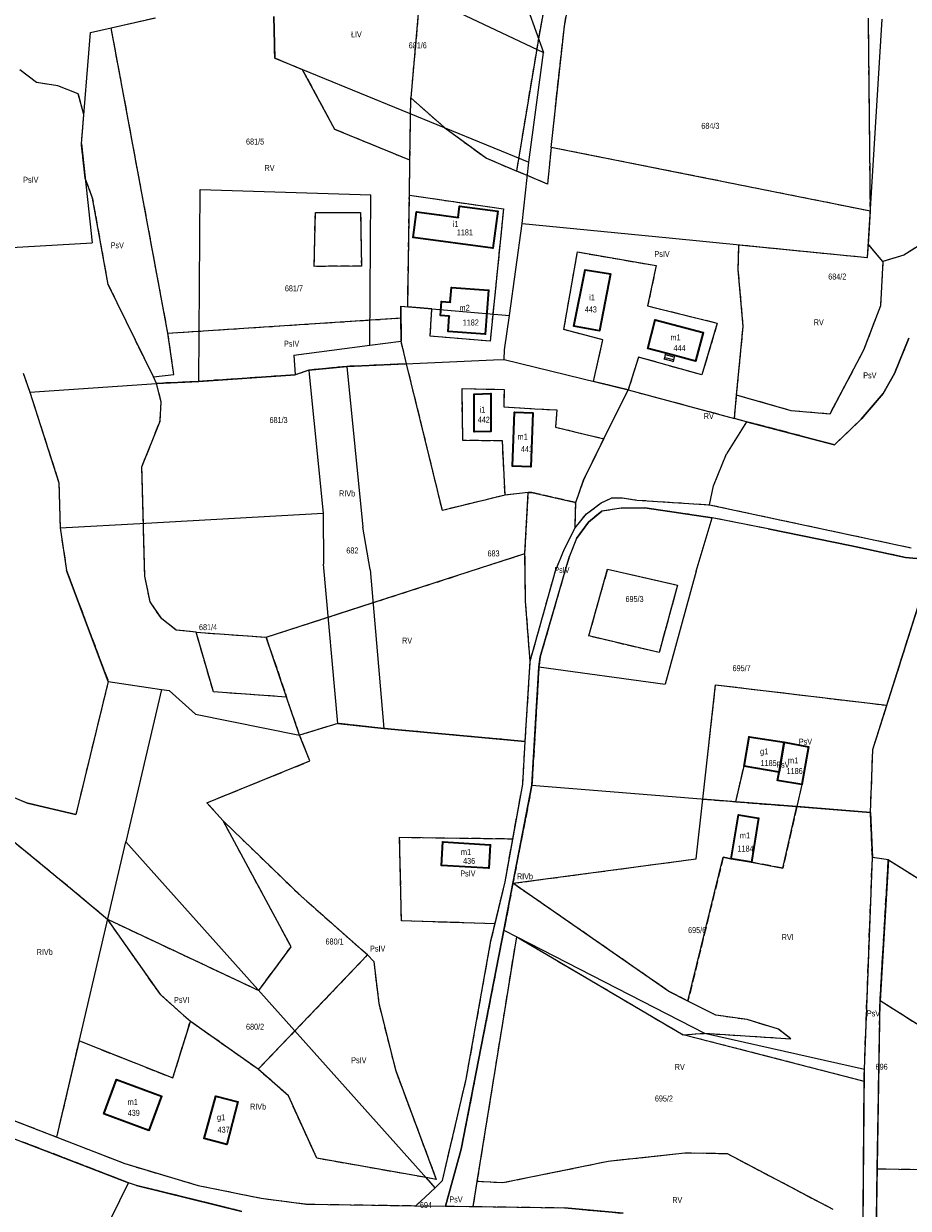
# Model space of a CAD drawing. Header units: metres. Extents: x 7496145 to 7500200, y 5498500 to 5502080.
# Tile 188 of 202: x 7499478 to 7499700, y 5500732 to 5501029. Entities that reach past the tile are written whole.
import ezdxf
from ezdxf.enums import TextEntityAlignment as Align

# ---------------------------------------------------------------- set-up
doc = ezdxf.new("R2010")
doc.units = ezdxf.units.M
doc.header["$MEASUREMENT"] = 0
for name, pattern in [('2.25_0.75', [3, 2.25, -0.75]), ('219-1000', [0]), ('egug-1000', [0])]:
    doc.linetypes.add(name, pattern=pattern)
doc.layers.get('0').update_dxf_attribs({"color": 2, "linetype": 'CONTINUOUS', "lineweight": 5})
for name, color, linetype in [('209-oznaczenie konturu klasyfikacyjnego', 7, 'CONTINUOUS'), ('211-numer działki ewidencyjnej', 7, 'CONTINUOUS'), ('217-kontur klasyfikacyjny', 7, 'CONTINUOUS'), ('218-kontur użytku gruntowego', 7, 'CONTINUOUS'), ('219-działka ewidencyjna', 7, 'CONTINUOUS'), ('312-budynek ewidencyjny', 7, 'CONTINUOUS'), ('312-oznaczenie budynku ewidencyjnego', 7, 'CONTINUOUS'), ('312-oznaczenie budynku ewidencyjnego-Atr117', 7, 'CONTINUOUS'), ('352-schody', 7, 'CONTINUOUS'), ('Punkt budynku', 7, 'CONTINUOUS')]:
    doc.layers.add(name, color=color, linetype=linetype)
doc.styles.get("Standard").update_dxf_attribs({"font": 'Working1250', "width": 0.75})

# ---------------------------------------------------------------- blocks, each defined once
blk = doc.blocks.new('PUNKTBUD')
at = {"color": 0}
blk.add_circle((0, 0), 0.09, dxfattribs=at)

msp = doc.modelspace()

# ---------------------------------------------------------------- linework, layer by layer
at = {"layer": '217-kontur klasyfikacyjny', "color": 3, "linetype": '2.25_0.75', "lineweight": 18, "flags": 128}
for points in [[(7499607.11, 5501024.8), (7499616.36, 5501075.73)], [(7499613.54, 5501028), (7499621.86, 5501074.14)], [(7499577.36, 5501036.03), (7499575.07, 5501010)], [(7499500.03, 5501027.55), (7499511.11, 5501030.09)], [(7499541.01, 5501019.91), (7499540.77, 5501030.36)], [(7499690.19, 5500981.64), (7499689.71, 5501030.01)], [(7499514.22, 5500951.06), (7499500.03, 5501027.55)], [(7499610.22, 5500997.59), (7499613.54, 5501028)], [(7499601.61, 5500991.67), (7499607.11, 5501024.8)], [(7499547.96, 5501017.06), (7499541.01, 5501019.91)], [(7499481.31, 5501013.85), (7499477.14, 5501017.06)], [(7499556.05, 5501002.12), (7499547.96, 5501017.06)], [(7499486.7, 5501012.99), (7499481.31, 5501013.85)], [(7499491.78, 5501011.05), (7499486.7, 5501012.99)], [(7499493.16, 5501005.8), (7499491.78, 5501011.05)], [(7499574.84, 5500994.37), (7499575.07, 5501010)], [(7499575.07, 5501010), (7499583.6, 5501002.48)], [(7499492.56, 5500998.51), (7499493.16, 5501005.8)], [(7499574.84, 5500994.37), (7499556.05, 5501002.12)], [(7499583.6, 5501002.48), (7499594, 5500994.91)], [(7499493.49, 5500989.92), (7499492.56, 5500998.51)], [(7499610.22, 5500997.59), (7499609.31, 5500988.39)], [(7499690.19, 5500981.64), (7499610.22, 5500997.59)], [(7499574.71, 5500985.64), (7499574.84, 5500994.37)], [(7499594, 5500994.91), (7499601.61, 5500991.67)], [(7499604.24, 5500990.55), (7499601.61, 5500991.67)], [(7499495.38, 5500984.92), (7499493.49, 5500989.92)], [(7499609.31, 5500988.39), (7499604.24, 5500990.55)], [(7499574.29, 5500957.66), (7499574.71, 5500985.64)], [(7499574.71, 5500985.64), (7499598.3, 5500982.19)], [(7499499.28, 5500963.29), (7499495.38, 5500984.92)], [(7499550.86, 5500967.78), (7499551.16, 5500981.32)], [(7499551.16, 5500981.32), (7499562.5, 5500981.27)], [(7499562.5, 5500981.27), (7499562.7, 5500967.88)], [(7499598.3, 5500982.19), (7499594.93, 5500949.08)], [(7499689.68, 5500973.3), (7499690.19, 5500981.64)], [(7499703.9, 5500973.97), (7499698.58, 5500970.61)], [(7499613.42, 5500951.95), (7499616.8, 5500971.41)], [(7499616.8, 5500971.41), (7499636.54, 5500967.98)], [(7499657.1, 5500966.96), (7499657.25, 5500973.21)], [(7499657.25, 5500973.21), (7499689.48, 5500970.01)], [(7499689.48, 5500970.01), (7499689.68, 5500973.3)], [(7499693.33, 5500969), (7499689.68, 5500973.3)], [(7499698.58, 5500970.61), (7499693.33, 5500969)], [(7499562.7, 5500967.88), (7499550.86, 5500967.78)], [(7499636.54, 5500967.98), (7499634.4, 5500957.91)], [(7499693.33, 5500969), (7499692.7, 5500957.89)], [(7499658.32, 5500952.72), (7499657.1, 5500966.96)], [(7499510.59, 5500940.09), (7499499.28, 5500963.29)], [(7499572.61, 5500954.87), (7499572.6, 5500957.8)], [(7499572.6, 5500957.8), (7499574.29, 5500957.66)], [(7499580.38, 5500957.13), (7499574.29, 5500957.66)], [(7499579.9, 5500950.32), (7499580.38, 5500957.13)], [(7499634.4, 5500957.91), (7499651.85, 5500953.57)], [(7499692.7, 5500957.89), (7499688.49, 5500946.79)], [(7499514.22, 5500951.06), (7499572.61, 5500954.87)], [(7499572.63, 5500949.1), (7499572.61, 5500954.87)], [(7499651.85, 5500953.57), (7499647.99, 5500940.6)], [(7499656.69, 5500935.56), (7499658.32, 5500952.72)], [(7499515.75, 5500940.75), (7499514.22, 5500951.06)], [(7499594.93, 5500949.08), (7499579.9, 5500950.32)], [(7499623.21, 5500949.4), (7499613.42, 5500951.95)], [(7499699.85, 5500949.84), (7499696.2, 5500941)], [(7499574.02, 5500943.4), (7499572.63, 5500949.1)], [(7499620.82, 5500939), (7499623.21, 5500949.4)], [(7499688.49, 5500946.79), (7499680.01, 5500930.8)], [(7499632.13, 5500945.08), (7499629.53, 5500936.86)], [(7499647.99, 5500940.6), (7499632.13, 5500945.08)], [(7499477.99, 5500941.07), (7499479.61, 5500936.32)], [(7499510.59, 5500940.09), (7499515.75, 5500940.75)], [(7499549.54, 5500941.81), (7499546.1, 5500940.61)], [(7499559.05, 5500942.73), (7499549.54, 5500941.81)], [(7499574.02, 5500943.4), (7499559.05, 5500942.73)], [(7499582.99, 5500906.67), (7499574.02, 5500943.4)], [(7499696.2, 5500941), (7499693.39, 5500935.95)], [(7499511.37, 5500938.48), (7499510.59, 5500940.09)], [(7499521.97, 5500939), (7499511.37, 5500938.48)], [(7499512.58, 5500933.86), (7499511.37, 5500938.48)], [(7499546.1, 5500940.61), (7499521.97, 5500939)], [(7499629.53, 5500936.86), (7499620.82, 5500939)], [(7499479.61, 5500936.32), (7499486.95, 5500913.56)], [(7499588.1, 5500924.2), (7499587.91, 5500937.17)], [(7499587.91, 5500937.17), (7499598.43, 5500936.99)], [(7499598.43, 5500936.99), (7499598.38, 5500932.6)], [(7499623.45, 5500924.61), (7499629.53, 5500936.86)], [(7499629.53, 5500936.86), (7499656.14, 5500929.71)], [(7499656.14, 5500929.71), (7499656.69, 5500935.56)], [(7499670.31, 5500931.62), (7499656.69, 5500935.56)], [(7499693.39, 5500935.95), (7499687.91, 5500929.52)], [(7499512.25, 5500929), (7499512.58, 5500933.86)], [(7499598.38, 5500932.6), (7499606.11, 5500932.15)], [(7499606.11, 5500932.15), (7499611.63, 5500931.83)], [(7499611.63, 5500931.83), (7499611.28, 5500927.52)], [(7499507.72, 5500917.63), (7499512.25, 5500929)], [(7499659.2, 5500928.89), (7499656.14, 5500929.71)], [(7499681.21, 5500923.12), (7499659.2, 5500928.89)], [(7499680.01, 5500930.8), (7499670.31, 5500931.62)], [(7499687.91, 5500929.52), (7499681.21, 5500923.12)], [(7499611.28, 5500927.52), (7499623.45, 5500924.61)], [(7499598.03, 5500924.07), (7499588.1, 5500924.2)], [(7499598.68, 5500910.5), (7499598.03, 5500924.07)], [(7499622.77, 5500923.25), (7499618.31, 5500914.25)], [(7499623.45, 5500924.61), (7499622.77, 5500923.25)], [(7499508.46, 5500890.21), (7499507.72, 5500917.63)], [(7499618.31, 5500914.25), (7499616.37, 5500908.63)], [(7499486.95, 5500913.56), (7499487.25, 5500902.31)], [(7499604.5, 5500911.15), (7499598.68, 5500910.5)], [(7499603.67, 5500895.84), (7499604.5, 5500911.15)], [(7499605.4, 5500911.16), (7499604.5, 5500911.15)], [(7499616.37, 5500908.63), (7499605.4, 5500911.16)], [(7499598.68, 5500910.5), (7499582.99, 5500906.67)], [(7499616.22, 5500902.27), (7499616.37, 5500908.63)], [(7499619.09, 5500905.84), (7499622.74, 5500908.56)], [(7499622.74, 5500908.56), (7499625.3, 5500909.78)], [(7499625.3, 5500909.78), (7499628.02, 5500909.84)], [(7499628.02, 5500909.84), (7499631.66, 5500909.27)], [(7499631.66, 5500909.27), (7499649.85, 5500908.08)], [(7499649.85, 5500908.08), (7499700.43, 5500897.32)], [(7499616.22, 5500902.27), (7499619.09, 5500905.84)], [(7499622.95, 5500906.45), (7499619.6, 5500903.76)], [(7499627.77, 5500907.27), (7499622.95, 5500906.45)], [(7499633.7, 5500907.28), (7499627.77, 5500907.27)], [(7499650.53, 5500904.84), (7499633.7, 5500907.28)], [(7499487.25, 5500902.31), (7499488.84, 5500891.59)], [(7499613.55, 5500897.05), (7499616.22, 5500902.27)], [(7499619.6, 5500903.76), (7499616.56, 5500899.67)], [(7499664.56, 5500902.03), (7499650.53, 5500904.84)], [(7499616.56, 5500899.67), (7499614.79, 5500895.21)], [(7499685.49, 5500897.76), (7499664.56, 5500902.03)], [(7499611.32, 5500891.57), (7499613.55, 5500897.05)], [(7499698.96, 5500894.91), (7499685.49, 5500897.76)], [(7499538.82, 5500874.93), (7499603.67, 5500895.84)], [(7499603.81, 5500883.93), (7499603.67, 5500895.84)], [(7499614.79, 5500895.21), (7499614.11, 5500892.86)], [(7499703.67, 5500894.42), (7499698.96, 5500894.91)], [(7499488.84, 5500891.59), (7499499.29, 5500863.84)], [(7499604.98, 5500868.88), (7499611.32, 5500891.57)], [(7499614.11, 5500892.86), (7499609.66, 5500877.53)], [(7499619.66, 5500875.22), (7499624.38, 5500891.98)], [(7499624.38, 5500891.98), (7499641.87, 5500887.98)], [(7499509.77, 5500883.79), (7499508.46, 5500890.21)], [(7499641.87, 5500887.98), (7499637.3, 5500871.06)], [(7499694.32, 5500857.86), (7499703.11, 5500885.63)], [(7499512.67, 5500879.52), (7499509.77, 5500883.79)], [(7499604.98, 5500868.88), (7499603.81, 5500883.93)], [(7499516.32, 5500876.69), (7499512.67, 5500879.52)], [(7499521.3, 5500876.17), (7499516.32, 5500876.69)], [(7499525.65, 5500861.2), (7499521.3, 5500876.17)], [(7499521.3, 5500876.17), (7499538.82, 5500874.93)], [(7499609.66, 5500877.53), (7499607.48, 5500870.03)], [(7499538.82, 5500874.93), (7499543.96, 5500859.91)], [(7499637.3, 5500871.06), (7499619.66, 5500875.22)], [(7499607.48, 5500870.03), (7499607.17, 5500867.53)], [(7499603.73, 5500848.79), (7499604.98, 5500868.88)], [(7499607.17, 5500867.53), (7499605.42, 5500837.85)], [(7499499.29, 5500863.84), (7499491.16, 5500830.49)], [(7499543.96, 5500859.91), (7499525.65, 5500861.2)], [(7499648.24, 5500834.38), (7499651.43, 5500863)], [(7499651.43, 5500863), (7499694.32, 5500857.86)], [(7499547.22, 5500850.37), (7499543.96, 5500859.91)], [(7499690.82, 5500846.8), (7499694.32, 5500857.86)], [(7499556.79, 5500853.32), (7499547.22, 5500850.37)], [(7499568.32, 5500852.04), (7499556.79, 5500853.32)], [(7499603.73, 5500848.79), (7499568.32, 5500852.04)], [(7499549.82, 5500843.92), (7499547.22, 5500850.37)], [(7499603.1, 5500838.12), (7499603.73, 5500848.79)], [(7499658.57, 5500842.65), (7499659.79, 5500849.98)], [(7499659.79, 5500849.98), (7499668.6, 5500848.6)], [(7499668.6, 5500848.6), (7499674.72, 5500847.46)], [(7499674.72, 5500847.46), (7499673.02, 5500838)], [(7499690.21, 5500830.97), (7499690.82, 5500846.8)], [(7499524, 5500833.43), (7499549.82, 5500843.92)], [(7499656.52, 5500833.7), (7499658.57, 5500842.65)], [(7499600.63, 5500824.43), (7499603.1, 5500838.12)], [(7499605.42, 5500837.85), (7499600.66, 5500813.27)], [(7499673.02, 5500838), (7499671.76, 5500832.47)], [(7499479.02, 5500833.34), (7499477.37, 5500834.03)], [(7499646.57, 5500819.41), (7499648.24, 5500834.38)], [(7499648.24, 5500834.38), (7499656.52, 5500833.7)], [(7499491.16, 5500830.49), (7499479.02, 5500833.34)], [(7499528.08, 5500828.91), (7499524, 5500833.43)], [(7499656.52, 5500833.7), (7499671.76, 5500832.47)], [(7499671.76, 5500832.47), (7499668.24, 5500817.05)], [(7499690.21, 5500830.97), (7499671.76, 5500832.47)], [(7499690.68, 5500819.7), (7499690.21, 5500830.97)], [(7499545.08, 5500797.34), (7499528.08, 5500828.91)], [(7499547.57, 5500810.02), (7499528.08, 5500828.91)], [(7499475.76, 5500823.62), (7499490.45, 5500811.58)], [(7499572.75, 5500803.86), (7499572.28, 5500824.81)], [(7499572.28, 5500824.81), (7499600.63, 5500824.43)], [(7499598.69, 5500813.64), (7499600.63, 5500824.43)], [(7499600.66, 5500813.27), (7499646.57, 5500819.41)], [(7499653.32, 5500819.81), (7499644.49, 5500783.78)], [(7499655.36, 5500819.41), (7499653.32, 5500819.81)], [(7499660.39, 5500818.57), (7499655.36, 5500819.41)], [(7499688.68, 5500766.75), (7499690.68, 5500819.7)], [(7499694.69, 5500819.18), (7499690.68, 5500819.7)], [(7499692.6, 5500783.85), (7499694.69, 5500819.18)], [(7499694.69, 5500819.18), (7499711, 5500808.93)], [(7499668.24, 5500817.05), (7499660.39, 5500818.57)], [(7499596.18, 5500803.14), (7499598.69, 5500813.64)], [(7499600.66, 5500813.27), (7499598.38, 5500801.5)], [(7499639.71, 5500786.21), (7499600.66, 5500813.27)], [(7499490.45, 5500811.58), (7499499.14, 5500804.25)], [(7499564.25, 5500795.32), (7499547.57, 5500810.02)], [(7499499.14, 5500804.25), (7499537, 5500786.42)], [(7499512.42, 5500785.31), (7499499.14, 5500804.25)], [(7499596.18, 5500803.14), (7499572.75, 5500803.86)], [(7499598.38, 5500801.5), (7499587.67, 5500746.64)], [(7499595.15, 5500798.84), (7499596.18, 5500803.14)], [(7499588.95, 5500764.19), (7499595.15, 5500798.84)], [(7499591.72, 5500738.57), (7499601.59, 5500799.85)], [(7499601.59, 5500799.85), (7499643.29, 5500775.34)], [(7499536.85, 5500766.69), (7499564.25, 5500795.32)], [(7499537, 5500786.42), (7499545.08, 5500797.34)], [(7499564.25, 5500795.32), (7499565.8, 5500793.68)], [(7499565.8, 5500793.68), (7499567.05, 5500783.16)], [(7499519.85, 5500778.69), (7499512.42, 5500785.31)], [(7499644.49, 5500783.78), (7499639.71, 5500786.21)], [(7499651.48, 5500780.22), (7499644.49, 5500783.78)], [(7499691.93, 5500741.79), (7499692.6, 5500783.85)], [(7499708.34, 5500773.87), (7499692.6, 5500783.85)], [(7499567.05, 5500783.16), (7499571.22, 5500766.53)], [(7499515.49, 5500764.51), (7499519.85, 5500778.69)], [(7499536.85, 5500766.69), (7499519.85, 5500778.69)], [(7499659.33, 5500779.14), (7499651.48, 5500780.22)], [(7499667.17, 5500776.72), (7499659.33, 5500779.14)], [(7499643.29, 5500775.34), (7499648.65, 5500775.7)], [(7499688.66, 5500763.62), (7499643.29, 5500775.34)], [(7499648.65, 5500775.7), (7499670.23, 5500774.35)], [(7499670.23, 5500774.35), (7499667.17, 5500776.72)], [(7499486.42, 5500749.69), (7499492.05, 5500773.81)], [(7499492.05, 5500773.81), (7499515.49, 5500764.51)], [(7499544.41, 5500760.05), (7499536.85, 5500766.69)], [(7499571.22, 5500766.53), (7499581.44, 5500739.11)], [(7499688.66, 5500763.62), (7499688.68, 5500766.75)], [(7499583, 5500738.83), (7499588.95, 5500764.19)], [(7499688.41, 5500731.22), (7499688.66, 5500763.62)], [(7499551.52, 5500744.4), (7499544.41, 5500760.05)], [(7499473.01, 5500754.88), (7499486.42, 5500749.69)], [(7499504.37, 5500738.28), (7499477.9, 5500748.47)], [(7499486.42, 5500749.69), (7499503.42, 5500743.06)], [(7499587.67, 5500746.64), (7499583.73, 5500732.43)], [(7499643.72, 5500745.68), (7499624.53, 5500743.59)], [(7499654.36, 5500745.51), (7499643.72, 5500745.68)], [(7499680.85, 5500731.57), (7499654.36, 5500745.51)], [(7499503.42, 5500743.06), (7499521.78, 5500737.58)], [(7499578.92, 5500739.55), (7499551.52, 5500744.4)], [(7499624.53, 5500743.59), (7499598.14, 5500738.22)], [(7499581.17, 5500737.03), (7499578.92, 5500739.55)], [(7499581.44, 5500739.11), (7499578.92, 5500739.55)], [(7499691.53, 5500716.43), (7499691.93, 5500741.79)], [(7499691.93, 5500741.79), (7499713.89, 5500741.44)], [(7499506.36, 5500737.6), (7499504.37, 5500738.28)], [(7499525.14, 5500732.96), (7499506.36, 5500737.6)], [(7499521.78, 5500737.58), (7499537.58, 5500734.4)], [(7499576.36, 5500732.51), (7499581.17, 5500737.03)], [(7499581.17, 5500737.03), (7499583, 5500738.83)], [(7499590.71, 5500732.33), (7499591.72, 5500738.57)], [(7499598.14, 5500738.22), (7499591.72, 5500738.57)], [(7499537.58, 5500734.4), (7499548.9, 5500732.93)], [(7499532.73, 5500731.09), (7499525.14, 5500732.96)], [(7499548.9, 5500732.93), (7499576.36, 5500732.51)], [(7499583.73, 5500732.43), (7499590.71, 5500732.33)], [(7499590.71, 5500732.33), (7499613.53, 5500732.01)], [(7499613.53, 5500732.01), (7499628.25, 5500730.61)]]:
    msp.add_lwpolyline(points, dxfattribs=at)
at = {"layer": '218-kontur użytku gruntowego', "color": 3, "linetype": 'egug-1000', "lineweight": 18, "flags": 128}
for points in [[(7499607.11, 5501024.8), (7499616.36, 5501075.73)], [(7499613.54, 5501028), (7499621.86, 5501074.14)], [(7499577.36, 5501036.03), (7499575.07, 5501010)], [(7499500.03, 5501027.55), (7499511.11, 5501030.09)], [(7499541.01, 5501019.91), (7499540.77, 5501030.36)], [(7499690.19, 5500981.64), (7499689.71, 5501030.01)], [(7499514.22, 5500951.06), (7499500.03, 5501027.55)], [(7499610.22, 5500997.59), (7499613.54, 5501028)], [(7499601.61, 5500991.67), (7499607.11, 5501024.8)], [(7499547.96, 5501017.06), (7499541.01, 5501019.91)], [(7499481.31, 5501013.85), (7499477.14, 5501017.06)], [(7499556.05, 5501002.12), (7499547.96, 5501017.06)], [(7499486.7, 5501012.99), (7499481.31, 5501013.85)], [(7499491.78, 5501011.05), (7499486.7, 5501012.99)], [(7499493.16, 5501005.8), (7499491.78, 5501011.05)], [(7499574.84, 5500994.37), (7499575.07, 5501010)], [(7499575.07, 5501010), (7499583.6, 5501002.48)], [(7499492.56, 5500998.51), (7499493.16, 5501005.8)], [(7499574.84, 5500994.37), (7499556.05, 5501002.12)], [(7499583.6, 5501002.48), (7499594, 5500994.91)], [(7499493.49, 5500989.92), (7499492.56, 5500998.51)], [(7499610.22, 5500997.59), (7499609.31, 5500988.39)], [(7499690.19, 5500981.64), (7499610.22, 5500997.59)], [(7499574.71, 5500985.64), (7499574.84, 5500994.37)], [(7499594, 5500994.91), (7499601.61, 5500991.67)], [(7499604.24, 5500990.55), (7499601.61, 5500991.67)], [(7499495.38, 5500984.92), (7499493.49, 5500989.92)], [(7499609.31, 5500988.39), (7499604.24, 5500990.55)], [(7499574.29, 5500957.66), (7499574.71, 5500985.64)], [(7499574.71, 5500985.64), (7499598.3, 5500982.19)], [(7499499.28, 5500963.29), (7499495.38, 5500984.92)], [(7499550.86, 5500967.78), (7499551.16, 5500981.32)], [(7499551.16, 5500981.32), (7499562.5, 5500981.27)], [(7499562.5, 5500981.27), (7499562.7, 5500967.88)], [(7499598.3, 5500982.19), (7499594.93, 5500949.08)], [(7499689.68, 5500973.3), (7499690.19, 5500981.64)], [(7499703.9, 5500973.97), (7499698.58, 5500970.61)], [(7499613.42, 5500951.95), (7499616.8, 5500971.41)], [(7499616.8, 5500971.41), (7499636.54, 5500967.98)], [(7499657.1, 5500966.96), (7499657.25, 5500973.21)], [(7499657.25, 5500973.21), (7499689.48, 5500970.01)], [(7499689.48, 5500970.01), (7499689.68, 5500973.3)], [(7499693.33, 5500969), (7499689.68, 5500973.3)], [(7499698.58, 5500970.61), (7499693.33, 5500969)], [(7499562.7, 5500967.88), (7499550.86, 5500967.78)], [(7499636.54, 5500967.98), (7499634.4, 5500957.91)], [(7499693.33, 5500969), (7499692.7, 5500957.89)], [(7499658.32, 5500952.72), (7499657.1, 5500966.96)], [(7499510.59, 5500940.09), (7499499.28, 5500963.29)], [(7499572.61, 5500954.87), (7499572.6, 5500957.8)], [(7499572.6, 5500957.8), (7499574.29, 5500957.66)], [(7499580.38, 5500957.13), (7499574.29, 5500957.66)], [(7499579.9, 5500950.32), (7499580.38, 5500957.13)], [(7499634.4, 5500957.91), (7499651.85, 5500953.57)], [(7499692.7, 5500957.89), (7499688.49, 5500946.79)], [(7499514.22, 5500951.06), (7499572.61, 5500954.87)], [(7499572.63, 5500949.1), (7499572.61, 5500954.87)], [(7499651.85, 5500953.57), (7499647.99, 5500940.6)], [(7499656.69, 5500935.56), (7499658.32, 5500952.72)], [(7499515.75, 5500940.75), (7499514.22, 5500951.06)], [(7499594.93, 5500949.08), (7499579.9, 5500950.32)], [(7499623.21, 5500949.4), (7499613.42, 5500951.95)], [(7499699.85, 5500949.84), (7499696.2, 5500941)], [(7499574.02, 5500943.4), (7499572.63, 5500949.1)], [(7499620.82, 5500939), (7499623.21, 5500949.4)], [(7499688.49, 5500946.79), (7499680.01, 5500930.8)], [(7499632.13, 5500945.08), (7499629.53, 5500936.86)], [(7499647.99, 5500940.6), (7499632.13, 5500945.08)], [(7499477.99, 5500941.07), (7499479.61, 5500936.32)], [(7499510.59, 5500940.09), (7499515.75, 5500940.75)], [(7499549.54, 5500941.81), (7499546.1, 5500940.61)], [(7499559.05, 5500942.73), (7499549.54, 5500941.81)], [(7499574.02, 5500943.4), (7499559.05, 5500942.73)], [(7499582.99, 5500906.67), (7499574.02, 5500943.4)], [(7499696.2, 5500941), (7499693.39, 5500935.95)], [(7499511.37, 5500938.48), (7499510.59, 5500940.09)], [(7499521.97, 5500939), (7499511.37, 5500938.48)], [(7499512.58, 5500933.86), (7499511.37, 5500938.48)], [(7499546.1, 5500940.61), (7499521.97, 5500939)], [(7499629.53, 5500936.86), (7499620.82, 5500939)], [(7499479.61, 5500936.32), (7499486.95, 5500913.56)], [(7499588.1, 5500924.2), (7499587.91, 5500937.17)], [(7499587.91, 5500937.17), (7499598.43, 5500936.99)], [(7499598.43, 5500936.99), (7499598.38, 5500932.6)], [(7499623.45, 5500924.61), (7499629.53, 5500936.86)], [(7499629.53, 5500936.86), (7499656.14, 5500929.71)], [(7499656.14, 5500929.71), (7499656.69, 5500935.56)], [(7499670.31, 5500931.62), (7499656.69, 5500935.56)], [(7499693.39, 5500935.95), (7499687.91, 5500929.52)], [(7499512.25, 5500929), (7499512.58, 5500933.86)], [(7499598.38, 5500932.6), (7499606.11, 5500932.15)], [(7499606.11, 5500932.15), (7499611.63, 5500931.83)], [(7499611.63, 5500931.83), (7499611.28, 5500927.52)], [(7499507.72, 5500917.63), (7499512.25, 5500929)], [(7499659.2, 5500928.89), (7499656.14, 5500929.71)], [(7499681.21, 5500923.12), (7499659.2, 5500928.89)], [(7499680.01, 5500930.8), (7499670.31, 5500931.62)], [(7499687.91, 5500929.52), (7499681.21, 5500923.12)], [(7499611.28, 5500927.52), (7499623.45, 5500924.61)], [(7499598.03, 5500924.07), (7499588.1, 5500924.2)], [(7499598.68, 5500910.5), (7499598.03, 5500924.07)], [(7499618.31, 5500914.25), (7499622.77, 5500923.25)], [(7499622.77, 5500923.25), (7499623.45, 5500924.61)], [(7499508.46, 5500890.21), (7499507.72, 5500917.63)], [(7499616.37, 5500908.63), (7499618.31, 5500914.25)], [(7499486.95, 5500913.56), (7499487.25, 5500902.31)], [(7499604.5, 5500911.15), (7499598.68, 5500910.5)], [(7499603.67, 5500895.84), (7499604.5, 5500911.15)], [(7499604.5, 5500911.15), (7499605.4, 5500911.16)], [(7499605.4, 5500911.16), (7499616.37, 5500908.63)], [(7499598.68, 5500910.5), (7499582.99, 5500906.67)], [(7499616.22, 5500902.27), (7499616.37, 5500908.63)], [(7499619.09, 5500905.84), (7499622.74, 5500908.56)], [(7499622.74, 5500908.56), (7499625.3, 5500909.78)], [(7499625.3, 5500909.78), (7499628.02, 5500909.84)], [(7499628.02, 5500909.84), (7499631.66, 5500909.27)], [(7499631.66, 5500909.27), (7499649.85, 5500908.08)], [(7499649.85, 5500908.08), (7499700.43, 5500897.32)], [(7499616.22, 5500902.27), (7499619.09, 5500905.84)], [(7499622.95, 5500906.45), (7499619.6, 5500903.76)], [(7499627.77, 5500907.27), (7499622.95, 5500906.45)], [(7499633.7, 5500907.28), (7499627.77, 5500907.27)], [(7499650.53, 5500904.84), (7499633.7, 5500907.28)], [(7499487.25, 5500902.31), (7499488.84, 5500891.59)], [(7499613.55, 5500897.05), (7499616.22, 5500902.27)], [(7499619.6, 5500903.76), (7499616.56, 5500899.67)], [(7499664.56, 5500902.03), (7499650.53, 5500904.84)], [(7499616.56, 5500899.67), (7499614.79, 5500895.21)], [(7499685.49, 5500897.76), (7499664.56, 5500902.03)], [(7499611.32, 5500891.57), (7499613.55, 5500897.05)], [(7499698.96, 5500894.91), (7499685.49, 5500897.76)], [(7499538.82, 5500874.93), (7499603.67, 5500895.84)], [(7499603.81, 5500883.93), (7499603.67, 5500895.84)], [(7499614.79, 5500895.21), (7499614.11, 5500892.86)], [(7499703.67, 5500894.42), (7499698.96, 5500894.91)], [(7499488.84, 5500891.59), (7499499.29, 5500863.84)], [(7499604.98, 5500868.88), (7499611.32, 5500891.57)], [(7499614.11, 5500892.86), (7499609.66, 5500877.53)], [(7499619.66, 5500875.22), (7499624.38, 5500891.98)], [(7499624.38, 5500891.98), (7499641.87, 5500887.98)], [(7499509.77, 5500883.79), (7499508.46, 5500890.21)], [(7499641.87, 5500887.98), (7499637.3, 5500871.06)], [(7499694.32, 5500857.86), (7499703.11, 5500885.63)], [(7499512.67, 5500879.52), (7499509.77, 5500883.79)], [(7499604.98, 5500868.88), (7499603.81, 5500883.93)], [(7499516.32, 5500876.69), (7499512.67, 5500879.52)], [(7499521.3, 5500876.17), (7499516.32, 5500876.69)], [(7499525.65, 5500861.2), (7499521.3, 5500876.17)], [(7499521.3, 5500876.17), (7499538.82, 5500874.93)], [(7499609.66, 5500877.53), (7499607.48, 5500870.03)], [(7499543.96, 5500859.91), (7499538.82, 5500874.93)], [(7499637.3, 5500871.06), (7499619.66, 5500875.22)], [(7499607.48, 5500870.03), (7499607.17, 5500867.53)], [(7499603.73, 5500848.79), (7499604.98, 5500868.88)], [(7499607.17, 5500867.53), (7499605.42, 5500837.85)], [(7499499.29, 5500863.84), (7499491.16, 5500830.49)], [(7499543.96, 5500859.91), (7499525.65, 5500861.2)], [(7499648.24, 5500834.38), (7499651.43, 5500863)], [(7499651.43, 5500863), (7499694.32, 5500857.86)], [(7499547.22, 5500850.37), (7499543.96, 5500859.91)], [(7499690.82, 5500846.8), (7499694.32, 5500857.86)], [(7499556.79, 5500853.32), (7499547.22, 5500850.37)], [(7499568.32, 5500852.04), (7499556.79, 5500853.32)], [(7499603.73, 5500848.79), (7499568.32, 5500852.04)], [(7499549.82, 5500843.92), (7499547.22, 5500850.37)], [(7499603.1, 5500838.12), (7499603.73, 5500848.79)], [(7499658.57, 5500842.65), (7499659.79, 5500849.98)], [(7499659.79, 5500849.98), (7499668.6, 5500848.6)], [(7499668.6, 5500848.6), (7499674.72, 5500847.46)], [(7499674.72, 5500847.46), (7499673.02, 5500838)], [(7499690.21, 5500830.97), (7499690.82, 5500846.8)], [(7499524, 5500833.43), (7499549.82, 5500843.92)], [(7499656.52, 5500833.7), (7499658.57, 5500842.65)], [(7499600.63, 5500824.43), (7499603.1, 5500838.12)], [(7499605.42, 5500837.85), (7499600.66, 5500813.27)], [(7499673.02, 5500838), (7499671.76, 5500832.47)], [(7499479.02, 5500833.34), (7499477.37, 5500834.03)], [(7499646.57, 5500819.41), (7499648.24, 5500834.38)], [(7499656.52, 5500833.7), (7499648.24, 5500834.38)], [(7499491.16, 5500830.49), (7499479.02, 5500833.34)], [(7499528.08, 5500828.91), (7499524, 5500833.43)], [(7499671.76, 5500832.47), (7499656.52, 5500833.7)], [(7499668.24, 5500817.05), (7499671.76, 5500832.47)], [(7499690.21, 5500830.97), (7499671.76, 5500832.47)], [(7499690.68, 5500819.7), (7499690.21, 5500830.97)], [(7499545.08, 5500797.34), (7499528.08, 5500828.91)], [(7499547.57, 5500810.02), (7499528.08, 5500828.91)], [(7499475.76, 5500823.62), (7499490.45, 5500811.58)], [(7499572.75, 5500803.86), (7499572.28, 5500824.81)], [(7499572.28, 5500824.81), (7499600.63, 5500824.43)], [(7499598.69, 5500813.64), (7499600.63, 5500824.43)], [(7499600.66, 5500813.27), (7499646.57, 5500819.41)], [(7499644.49, 5500783.78), (7499653.32, 5500819.81)], [(7499653.32, 5500819.81), (7499655.36, 5500819.41)], [(7499655.36, 5500819.41), (7499660.39, 5500818.57)], [(7499688.68, 5500766.75), (7499690.68, 5500819.7)], [(7499694.69, 5500819.18), (7499690.68, 5500819.7)], [(7499692.6, 5500783.85), (7499694.69, 5500819.18)], [(7499694.69, 5500819.18), (7499711, 5500808.93)], [(7499660.39, 5500818.57), (7499668.24, 5500817.05)], [(7499596.18, 5500803.14), (7499598.69, 5500813.64)], [(7499600.66, 5500813.27), (7499598.38, 5500801.5)], [(7499639.71, 5500786.21), (7499600.66, 5500813.27)], [(7499490.45, 5500811.58), (7499499.14, 5500804.25)], [(7499564.25, 5500795.32), (7499547.57, 5500810.02)], [(7499499.14, 5500804.25), (7499537, 5500786.42)], [(7499512.42, 5500785.31), (7499499.14, 5500804.25)], [(7499596.18, 5500803.14), (7499572.75, 5500803.86)], [(7499598.38, 5500801.5), (7499587.67, 5500746.64)], [(7499595.15, 5500798.84), (7499596.18, 5500803.14)], [(7499588.95, 5500764.19), (7499595.15, 5500798.84)], [(7499591.72, 5500738.57), (7499601.59, 5500799.85)], [(7499601.59, 5500799.85), (7499643.29, 5500775.34)], [(7499536.85, 5500766.69), (7499564.25, 5500795.32)], [(7499537, 5500786.42), (7499545.08, 5500797.34)], [(7499564.25, 5500795.32), (7499565.8, 5500793.68)], [(7499565.8, 5500793.68), (7499567.05, 5500783.16)], [(7499519.85, 5500778.69), (7499512.42, 5500785.31)], [(7499644.49, 5500783.78), (7499639.71, 5500786.21)], [(7499651.48, 5500780.22), (7499644.49, 5500783.78)], [(7499691.93, 5500741.79), (7499692.6, 5500783.85)], [(7499708.34, 5500773.87), (7499692.6, 5500783.85)], [(7499567.05, 5500783.16), (7499571.22, 5500766.53)], [(7499515.49, 5500764.51), (7499519.85, 5500778.69)], [(7499536.85, 5500766.69), (7499519.85, 5500778.69)], [(7499659.33, 5500779.14), (7499651.48, 5500780.22)], [(7499667.17, 5500776.72), (7499659.33, 5500779.14)], [(7499643.29, 5500775.34), (7499648.65, 5500775.7)], [(7499688.66, 5500763.62), (7499643.29, 5500775.34)], [(7499648.65, 5500775.7), (7499670.23, 5500774.35)], [(7499670.23, 5500774.35), (7499667.17, 5500776.72)], [(7499486.42, 5500749.69), (7499492.05, 5500773.81)], [(7499492.05, 5500773.81), (7499515.49, 5500764.51)], [(7499544.41, 5500760.05), (7499536.85, 5500766.69)], [(7499571.22, 5500766.53), (7499581.44, 5500739.11)], [(7499688.66, 5500763.62), (7499688.68, 5500766.75)], [(7499583, 5500738.83), (7499588.95, 5500764.19)], [(7499688.41, 5500731.22), (7499688.66, 5500763.62)], [(7499551.52, 5500744.4), (7499544.41, 5500760.05)], [(7499473.01, 5500754.88), (7499486.42, 5500749.69)], [(7499504.37, 5500738.28), (7499477.9, 5500748.47)], [(7499486.42, 5500749.69), (7499503.42, 5500743.06)], [(7499587.67, 5500746.64), (7499583.73, 5500732.43)], [(7499643.72, 5500745.68), (7499624.53, 5500743.59)], [(7499654.36, 5500745.51), (7499643.72, 5500745.68)], [(7499680.85, 5500731.57), (7499654.36, 5500745.51)], [(7499503.42, 5500743.06), (7499521.78, 5500737.58)], [(7499578.92, 5500739.55), (7499551.52, 5500744.4)], [(7499624.53, 5500743.59), (7499598.14, 5500738.22)], [(7499581.17, 5500737.03), (7499578.92, 5500739.55)], [(7499581.44, 5500739.11), (7499578.92, 5500739.55)], [(7499691.53, 5500716.43), (7499691.93, 5500741.79)], [(7499691.93, 5500741.79), (7499713.89, 5500741.44)], [(7499506.36, 5500737.6), (7499504.37, 5500738.28)], [(7499525.14, 5500732.96), (7499506.36, 5500737.6)], [(7499521.78, 5500737.58), (7499537.58, 5500734.4)], [(7499576.36, 5500732.51), (7499581.17, 5500737.03)], [(7499581.17, 5500737.03), (7499583, 5500738.83)], [(7499590.71, 5500732.33), (7499591.72, 5500738.57)], [(7499598.14, 5500738.22), (7499591.72, 5500738.57)], [(7499537.58, 5500734.4), (7499548.9, 5500732.93)], [(7499532.73, 5500731.09), (7499525.14, 5500732.96)], [(7499548.9, 5500732.93), (7499576.36, 5500732.51)], [(7499583.73, 5500732.43), (7499590.71, 5500732.33)], [(7499590.71, 5500732.33), (7499613.53, 5500732.01)], [(7499613.53, 5500732.01), (7499628.25, 5500730.61)]]:
    msp.add_lwpolyline(points, dxfattribs=at)
at = {"layer": '219-działka ewidencyjna', "color": 3, "linetype": '219-1000', "lineweight": 18, "flags": 128}
for points in [[(7499567.61, 5501040.64), (7499608.33, 5501021.4)], [(7499602.56, 5501037.48), (7499608.33, 5501021.4)], [(7499494.87, 5501026.37), (7499511.11, 5501030.09)], [(7499540.77, 5501030.36), (7499541.01, 5501019.91)], [(7499689.48, 5500970.01), (7499693.13, 5501029.72)], [(7499492.56, 5500998.51), (7499494.87, 5501026.37)], [(7499604.61, 5500993.88), (7499608.33, 5501021.4)], [(7499541.01, 5501019.91), (7499604.61, 5500993.88)], [(7499492.56, 5500998.51), (7499495.26, 5500973.68)], [(7499602.93, 5500978.55), (7499604.61, 5500993.88)], [(7499521.97, 5500939), (7499522.3, 5500987.07)], [(7499522.3, 5500987.07), (7499565.08, 5500985.68)], [(7499564.82, 5500948.62), (7499565.08, 5500985.68)], [(7499599.77, 5500955.47), (7499602.93, 5500978.55)], [(7499602.93, 5500978.55), (7499639.77, 5500974.95)], [(7499473.51, 5500972.41), (7499495.26, 5500973.68)], [(7499639.77, 5500974.95), (7499689.48, 5500970.01)], [(7499572.6, 5500957.8), (7499599.77, 5500955.47)], [(7499572.6, 5500957.8), (7499572.63, 5500949.1)], [(7499598.53, 5500946.92), (7499599.77, 5500955.47)], [(7499696.2, 5500941), (7499699.85, 5500949.84)], [(7499545.79, 5500945.6), (7499564.81, 5500948.05)], [(7499564.81, 5500948.05), (7499572.63, 5500949.1)], [(7499564.81, 5500948.05), (7499564.82, 5500948.62)], [(7499598.46, 5500944.5), (7499598.53, 5500946.92)], [(7499545.79, 5500945.6), (7499546.1, 5500940.61)], [(7499559.05, 5500942.73), (7499595.76, 5500944.38)], [(7499595.76, 5500944.38), (7499598.46, 5500944.5)], [(7499598.46, 5500944.5), (7499629.53, 5500936.86)], [(7499477.99, 5500941.07), (7499479.61, 5500936.32)], [(7499549.54, 5500941.81), (7499559.05, 5500942.73)], [(7499549.54, 5500941.81), (7499549.64, 5500940.84)], [(7499549.64, 5500940.84), (7499553.14, 5500905.99)], [(7499559.05, 5500942.73), (7499563.08, 5500902.48)], [(7499693.39, 5500935.95), (7499696.2, 5500941)], [(7499479.61, 5500936.32), (7499511.37, 5500938.48)], [(7499511.37, 5500938.48), (7499521.97, 5500939)], [(7499521.97, 5500939), (7499546.1, 5500940.61)], [(7499479.61, 5500936.32), (7499486.95, 5500913.56)], [(7499622.77, 5500923.25), (7499629.53, 5500936.86)], [(7499687.91, 5500929.52), (7499693.39, 5500935.95)], [(7499659.2, 5500928.89), (7499654.12, 5500920.81)], [(7499659.2, 5500928.89), (7499681.21, 5500923.12)], [(7499681.21, 5500923.12), (7499687.91, 5500929.52)], [(7499618.31, 5500914.25), (7499622.77, 5500923.25)], [(7499650.88, 5500912.86), (7499654.12, 5500920.81)], [(7499616.37, 5500908.63), (7499618.31, 5500914.25)], [(7499486.95, 5500913.56), (7499487.25, 5500902.31)], [(7499649.85, 5500908.08), (7499650.88, 5500912.86)], [(7499616.22, 5500902.27), (7499616.37, 5500908.63)], [(7499619.09, 5500905.84), (7499622.74, 5500908.56)], [(7499622.74, 5500908.56), (7499625.3, 5500909.78)], [(7499628.02, 5500909.84), (7499625.3, 5500909.78)], [(7499628.02, 5500909.84), (7499631.66, 5500909.27)], [(7499631.66, 5500909.27), (7499649.85, 5500908.08)], [(7499649.85, 5500908.08), (7499700.43, 5500897.32)], [(7499508.73, 5500903.51), (7499553.14, 5500905.99)], [(7499553.14, 5500905.99), (7499553.17, 5500893.23)], [(7499616.22, 5500902.27), (7499619.09, 5500905.84)], [(7499619.6, 5500903.76), (7499622.95, 5500906.45)], [(7499627.77, 5500907.27), (7499622.95, 5500906.45)], [(7499627.77, 5500907.27), (7499633.7, 5500907.28)], [(7499633.7, 5500907.28), (7499650.53, 5500904.84)], [(7499487.25, 5500902.31), (7499508.73, 5500903.51)], [(7499487.25, 5500902.31), (7499488.84, 5500891.59)], [(7499564.88, 5500891.86), (7499563.08, 5500902.48)], [(7499613.55, 5500897.05), (7499616.22, 5500902.27)], [(7499616.56, 5500899.67), (7499619.6, 5500903.76)], [(7499646.56, 5500891.45), (7499650.53, 5500904.84)], [(7499664.56, 5500902.03), (7499650.53, 5500904.84)], [(7499616.56, 5500899.67), (7499614.79, 5500895.21)], [(7499664.56, 5500902.03), (7499685.49, 5500897.76)], [(7499611.32, 5500891.57), (7499613.55, 5500897.05)], [(7499685.49, 5500897.76), (7499698.96, 5500894.91)], [(7499607.48, 5500870.03), (7499614.79, 5500895.21)], [(7499698.96, 5500894.91), (7499703.67, 5500894.42)], [(7499499.29, 5500863.84), (7499488.84, 5500891.59)], [(7499556.79, 5500853.32), (7499553.17, 5500893.23)], [(7499564.88, 5500891.86), (7499568.32, 5500852.04)], [(7499604.98, 5500868.88), (7499611.32, 5500891.57)], [(7499646.56, 5500891.45), (7499638.82, 5500863.18)], [(7499690.82, 5500846.8), (7499705.21, 5500892.28)], [(7499607.17, 5500867.53), (7499607.48, 5500870.03)], [(7499603.73, 5500848.79), (7499604.98, 5500868.88)], [(7499605.42, 5500837.85), (7499607.17, 5500867.53)], [(7499607.17, 5500867.53), (7499638.82, 5500863.18)], [(7499499.29, 5500863.84), (7499491.16, 5500830.49)], [(7499499.29, 5500863.84), (7499512.66, 5500861.84)], [(7499512.66, 5500861.84), (7499503.68, 5500823.69)], [(7499512.66, 5500861.84), (7499514.52, 5500861.56)], [(7499514.52, 5500861.56), (7499521.15, 5500855.6)], [(7499521.15, 5500855.6), (7499547.22, 5500850.37)], [(7499556.79, 5500853.32), (7499547.22, 5500850.37)], [(7499556.79, 5500853.32), (7499568.32, 5500852.04)], [(7499568.32, 5500852.04), (7499603.73, 5500848.79)], [(7499603.1, 5500838.12), (7499603.73, 5500848.79)], [(7499690.21, 5500830.97), (7499690.82, 5500846.8)], [(7499470.27, 5500836.98), (7499479.02, 5500833.34)], [(7499598.38, 5500801.5), (7499605.42, 5500837.85)], [(7499598.69, 5500813.64), (7499603.1, 5500838.12)], [(7499605.42, 5500837.85), (7499607.41, 5500837.69)], [(7499607.41, 5500837.69), (7499690.21, 5500830.97)], [(7499479.02, 5500833.34), (7499491.16, 5500830.49)], [(7499690.21, 5500830.97), (7499690.68, 5500819.7)], [(7499486.42, 5500749.69), (7499503.68, 5500823.69)], [(7499503.68, 5500823.69), (7499581.17, 5500737.03)], [(7499688.68, 5500766.75), (7499690.68, 5500819.7)], [(7499694.69, 5500819.18), (7499690.68, 5500819.7)], [(7499694.69, 5500819.18), (7499692.6, 5500783.85)], [(7499694.69, 5500819.18), (7499711, 5500808.93)], [(7499595.15, 5500798.84), (7499598.69, 5500813.64)], [(7499587.67, 5500746.64), (7499598.38, 5500801.5)], [(7499598.38, 5500801.5), (7499601.59, 5500799.85)], [(7499588.95, 5500764.19), (7499595.15, 5500798.84)], [(7499601.59, 5500799.85), (7499648.65, 5500775.7)], [(7499691.53, 5500716.43), (7499692.6, 5500783.85)], [(7499648.65, 5500775.7), (7499688.68, 5500766.75)], [(7499688.31, 5500718.73), (7499688.68, 5500766.75)], [(7499583, 5500738.83), (7499588.95, 5500764.19)], [(7499473.01, 5500754.88), (7499486.42, 5500749.69)], [(7499466.41, 5500752.9), (7499504.37, 5500738.28)], [(7499486.42, 5500749.69), (7499503.42, 5500743.06)], [(7499583.73, 5500732.43), (7499587.67, 5500746.64)], [(7499503.42, 5500743.06), (7499521.78, 5500737.58)], [(7499493.47, 5500716.14), (7499504.37, 5500738.28)], [(7499506.36, 5500737.6), (7499504.37, 5500738.28)], [(7499506.36, 5500737.6), (7499532.73, 5500731.09)], [(7499521.78, 5500737.58), (7499537.58, 5500734.4)], [(7499576.36, 5500732.51), (7499581.17, 5500737.03)], [(7499581.17, 5500737.03), (7499583, 5500738.83)], [(7499537.58, 5500734.4), (7499548.9, 5500732.93)], [(7499548.9, 5500732.93), (7499576.36, 5500732.51)], [(7499576.36, 5500732.51), (7499583.73, 5500732.43)], [(7499583.73, 5500732.43), (7499613.53, 5500732.01)], [(7499628.25, 5500730.61), (7499613.53, 5500732.01)]]:
    msp.add_lwpolyline(points, dxfattribs=at)
at = {"layer": '312-budynek ewidencyjny', "color": 7, "linetype": 'Continuous', "lineweight": 35, "flags": 128}
for points in [[(7499586.92, 5500980.06), (7499587.31, 5500982.9)], [(7499587.31, 5500982.9), (7499596.89, 5500981.6)], [(7499575.67, 5500975.02), (7499576.54, 5500981.46)], [(7499576.54, 5500981.46), (7499582.19, 5500980.7)], [(7499582.19, 5500980.7), (7499586.92, 5500980.06)], [(7499596.89, 5500981.6), (7499595.64, 5500972.36)], [(7499595.64, 5500972.36), (7499575.67, 5500975.02)], [(7499615.91, 5500952.85), (7499618.71, 5500966.9)], [(7499618.71, 5500966.9), (7499625.07, 5500965.89)], [(7499625.07, 5500965.89), (7499622.37, 5500951.68)], [(7499584.97, 5500958.83), (7499585.25, 5500962.53)], [(7499585.25, 5500962.53), (7499594.57, 5500961.83)], [(7499594.57, 5500961.83), (7499593.74, 5500950.81)], [(7499582.51, 5500955.53), (7499582.78, 5500958.99)], [(7499582.78, 5500958.99), (7499584.97, 5500958.83)], [(7499584.71, 5500955.36), (7499582.51, 5500955.53)], [(7499584.42, 5500951.52), (7499584.71, 5500955.36)], [(7499622.37, 5500951.68), (7499615.91, 5500952.85)], [(7499634.46, 5500947.26), (7499636.27, 5500954.41)], [(7499636.27, 5500954.41), (7499648.31, 5500951.21)], [(7499593.74, 5500950.81), (7499584.42, 5500951.52)], [(7499648.31, 5500951.21), (7499646.41, 5500944.08)], [(7499638.97, 5500946.06), (7499634.46, 5500947.26)], [(7499641.14, 5500945.48), (7499638.97, 5500946.06)], [(7499646.41, 5500944.08), (7499641.14, 5500945.48)], [(7499590.91, 5500935.81), (7499595.14, 5500935.98)], [(7499590.94, 5500926.38), (7499590.91, 5500935.81)], [(7499595.14, 5500935.98), (7499595.14, 5500926.47)], [(7499600.53, 5500917.74), (7499601.05, 5500931.24)], [(7499601.05, 5500931.24), (7499605.62, 5500931.08)], [(7499605.62, 5500931.08), (7499605.11, 5500917.58)], [(7499595.14, 5500926.47), (7499590.94, 5500926.38)], [(7499605.11, 5500917.58), (7499600.53, 5500917.74)], [(7499658.58, 5500842.65), (7499659.79, 5500849.98)], [(7499659.79, 5500849.98), (7499668.6, 5500848.6)], [(7499668.6, 5500848.6), (7499667.31, 5500841.14)], [(7499667.31, 5500841.14), (7499668.6, 5500848.6)], [(7499668.6, 5500848.6), (7499674.72, 5500847.46)], [(7499674.72, 5500847.46), (7499673.02, 5500838)], [(7499667.31, 5500841.14), (7499658.58, 5500842.65)], [(7499666.95, 5500839.05), (7499667.31, 5500841.14)], [(7499673.02, 5500838), (7499666.95, 5500839.05)], [(7499655.36, 5500819.41), (7499657.19, 5500830.43)], [(7499657.19, 5500830.43), (7499662.17, 5500829.62)], [(7499662.17, 5500829.62), (7499660.39, 5500818.57)], [(7499582.78, 5500817.7), (7499583.11, 5500823.69)], [(7499583.11, 5500823.69), (7499594.99, 5500822.89)], [(7499594.99, 5500822.89), (7499594.61, 5500817.06)], [(7499660.39, 5500818.57), (7499655.36, 5500819.41)], [(7499594.61, 5500817.06), (7499582.78, 5500817.7)], [(7499498.21, 5500755.54), (7499501.37, 5500764.1)], [(7499501.37, 5500764.1), (7499512.61, 5500759.94)], [(7499512.61, 5500759.94), (7499509.46, 5500751.38)], [(7499523.31, 5500749.36), (7499526.21, 5500759.98)], [(7499526.21, 5500759.98), (7499531.78, 5500758.54)], [(7499531.78, 5500758.54), (7499528.96, 5500747.85)], [(7499509.46, 5500751.38), (7499498.21, 5500755.54)], [(7499528.96, 5500747.85), (7499523.31, 5500749.36)]]:
    msp.add_lwpolyline(points, dxfattribs=at)
at = {"layer": '352-schody', "color": 7, "linetype": 'Continuous', "lineweight": 18, "flags": 128}
msp.add_lwpolyline([(7499638.58, 5500944.59), (7499638.97, 5500946.06), (7499641.14, 5500945.48), (7499640.75, 5500944.01)], close=True, dxfattribs=at)
msp.add_lwpolyline([(7499638.58, 5500944.59), (7499638.97, 5500946.06), (7499641.14, 5500945.48), (7499640.75, 5500944.01)], close=True, dxfattribs=at)
for points in [[(7499640.84, 5500944.35), (7499638.67, 5500944.93)], [(7499641.02, 5500945.03), (7499638.85, 5500945.61)]]:
    msp.add_lwpolyline(points, dxfattribs=at)

# ---------------------------------------------------------------- block references
at = {"layer": 'Punkt budynku', "color": 5, "linetype": 'Continuous', "lineweight": 13}
for p in [(7499587.31, 5500982.9), (7499576.54, 5500981.46), (7499582.19, 5500980.7), (7499586.92, 5500980.06), (7499596.89, 5500981.6), (7499575.67, 5500975.02), (7499595.64, 5500972.36), (7499618.71, 5500966.9), (7499625.07, 5500965.89), (7499585.25, 5500962.53), (7499594.57, 5500961.83), (7499582.78, 5500958.99), (7499584.97, 5500958.83), (7499582.51, 5500955.53), (7499584.71, 5500955.36), (7499615.91, 5500952.85), (7499636.27, 5500954.41), (7499584.42, 5500951.52), (7499593.74, 5500950.81), (7499622.37, 5500951.68), (7499648.31, 5500951.21), (7499634.46, 5500947.26), (7499638.58, 5500944.59), (7499638.97, 5500946.06), (7499640.75, 5500944.01), (7499641.14, 5500945.48), (7499646.41, 5500944.08), (7499590.91, 5500935.81), (7499595.14, 5500935.98), (7499601.05, 5500931.24), (7499605.62, 5500931.08), (7499590.94, 5500926.38), (7499595.14, 5500926.47), (7499600.53, 5500917.74), (7499605.11, 5500917.58), (7499659.79, 5500849.98), (7499668.6, 5500848.6), (7499674.72, 5500847.46), (7499658.58, 5500842.65), (7499667.31, 5500841.14), (7499666.95, 5500839.05), (7499673.02, 5500838), (7499657.19, 5500830.43), (7499662.17, 5500829.62), (7499583.11, 5500823.69), (7499594.99, 5500822.89), (7499655.36, 5500819.41), (7499582.78, 5500817.7), (7499594.61, 5500817.06), (7499660.39, 5500818.57), (7499501.37, 5500764.1), (7499512.61, 5500759.94), (7499526.21, 5500759.98), (7499531.78, 5500758.54), (7499498.21, 5500755.54), (7499509.46, 5500751.38), (7499523.31, 5500749.36), (7499528.96, 5500747.85)]:
    msp.add_blockref('PUNKTBUD', p, dxfattribs=at)

# ---------------------------------------------------------------- texts
at = {"layer": '209-oznaczenie konturu klasyfikacyjnego', "color": 3, "linetype": 'Continuous', "lineweight": 18, "width": 0.79}
for s, p in [('ŁIV', (7499560.07, 5501025.16)), ('RV', (7499538.44, 5500991.71)), ('PsIV', (7499477.98, 5500988.73)), ('PsV', (7499499.89, 5500972.34)), ('PsIV', (7499636.1, 5500970.17)), ('RV', (7499676.01, 5500953.05)), ('PsIV', (7499543.31, 5500947.68)), ('PsV', (7499688.4, 5500939.75)), ('RV', (7499648.47, 5500929.57)), ('RIVb', (7499557.11, 5500910.17)), ('PsIV', (7499611.02, 5500891.02)), ('RV', (7499572.9, 5500873.32)), ('PsV', (7499672.28, 5500847.99)), ('PsV', (7499666.62, 5500842.23)), ('PsIV', (7499587.46, 5500814.98)), ('RIVb', (7499601.66, 5500814.27)), ('RVI', (7499667.99, 5500799.05)), ('RIVb', (7499481.36, 5500795.32)), ('PsIV', (7499564.87, 5500796.18)), ('PsVI', (7499515.77, 5500783.32)), ('PsV', (7499689.31, 5500779.93)), ('PsIV', (7499560.15, 5500768.22)), ('RV', (7499641.19, 5500766.54)), ('RIVb', (7499534.8, 5500756.6)), ('PsV', (7499584.73, 5500733.33)), ('RV', (7499640.56, 5500733.21))]:
    msp.add_text(s, height=1.5, dxfattribs=at).set_placement(p)
at = {"layer": '211-numer działki ewidencyjnej', "color": 3, "linetype": 'Continuous', "lineweight": 18, "width": 0.79}
for s, p in [('681/6', (7499574.55, 5501023.91)), ('684/3', (7499647.85, 5501003.75)), ('681/5', (7499533.8, 5500999.82)), ('684/2', (7499679.64, 5500966)), ('681/7', (7499543.53, 5500963.04)), ('681/3', (7499539.69, 5500930.06)), ('682', (7499558.93, 5500897.39)), ('683', (7499594.29, 5500896.65)), ('695/3', (7499628.85, 5500885.23)), ('681/4', (7499522.02, 5500878.18)), ('695/7', (7499655.67, 5500867.91)), ('695/6', (7499644.53, 5500802.3)), ('680/1', (7499553.71, 5500799.44)), ('680/2', (7499533.8, 5500778.1)), ('696', (7499691.5, 5500768.07)), ('695/2', (7499636.21, 5500760.12)), ('694', (7499577.36, 5500733.43))]:
    msp.add_text(s, height=1.5, dxfattribs=at).set_placement(p, align=Align.TOP_LEFT)
at = {"layer": '312-oznaczenie budynku ewidencyjnego', "color": 7, "linetype": 'Continuous', "lineweight": 18, "width": 0.79}
for s, p in [('1181', (7499586.6, 5500977.06)), ('443', (7499618.65, 5500957.76)), ('1182', (7499588.08, 5500954.49)), ('444', (7499640.89, 5500948.12)), ('442', (7499591.84, 5500930.13)), ('441', (7499602.63, 5500922.77)), ('1185', (7499662.69, 5500844.14)), ('1186', (7499669.21, 5500842.15)), ('1184', (7499656.92, 5500822.72)), ('436', (7499588.17, 5500819.63)), ('439', (7499504.17, 5500756.52)), ('437', (7499526.68, 5500752.3))]:
    msp.add_text(s, height=1.5, dxfattribs=at).set_placement(p, align=Align.TOP_LEFT)
at = {"layer": '312-oznaczenie budynku ewidencyjnego-Atr117', "color": 7, "width": 0.9}
for s, p in [('i1', (7499586.28, 5500977.63)), ('i1', (7499620.49, 5500959.29)), ('m2', (7499588.54, 5500956.67)), ('m1', (7499641.39, 5500949.25)), ('i1', (7499593.03, 5500931.18)), ('m1', (7499603.08, 5500924.41)), ('g1', (7499663.59, 5500845.56)), ('m1', (7499670.84, 5500843.3)), ('m1', (7499658.77, 5500824.5)), ('m1', (7499588.89, 5500820.38)), ('m1', (7499505.41, 5500757.74)), ('g1', (7499527.55, 5500753.92))]:
    msp.add_text(s, height=1.5, dxfattribs=at).set_placement(p, align=Align.CENTER)

doc.saveas('drawing.dxf')
